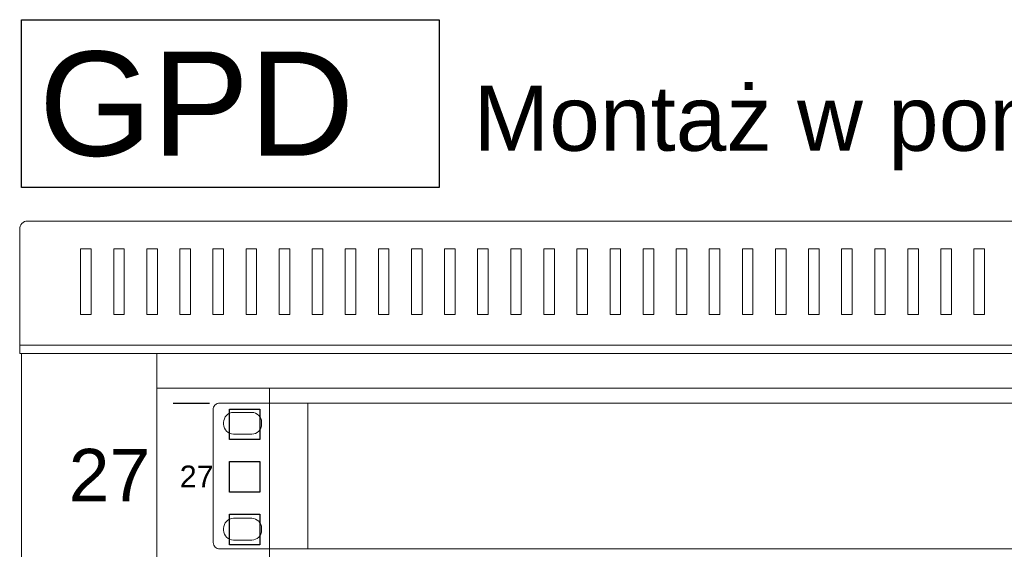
# Model space of a CAD drawing. Header units: millimetres. Extents: x 83969 to 164243, y -22860 to 4849.
# Tile 104 of 116: x 163430 to 163449, y -21344 to -21334. Entities that reach past the tile are written whole.
import ezdxf
from ezdxf.enums import TextEntityAlignment as Align

# ---------------------------------------------------------------- set-up
doc = ezdxf.new("R2010")
doc.units = ezdxf.units.MM
doc.layers.get('0').update_dxf_attribs({"color": 251, "lineweight": 0})
for name, color, linetype in [('! GB Opis', 7, 'Continuous'), ('! PT Instalacja niskoprądowa', 1, 'Continuous'), ('! PT Wyposażenie szafy RACK', 7, 'Continuous'), ('00 CCTV IP - MIWI', 10, 'Continuous')]:
    doc.layers.add(name, color=color, linetype=linetype)
for name, color, linetype, lineweight in [('BKT_szafy', 7, 'Continuous', 5), ('BKT_szafy_numeracja', 7, 'Continuous', 5), ('BKT_szafy_numeracja_duza', 7, 'Continuous', 5)]:
    doc.layers.add(name, color=color, linetype=linetype, lineweight=lineweight)
doc.styles.get("Standard").update_dxf_attribs({"font": 'arial.ttf'})

# ---------------------------------------------------------------- blocks, each defined once
blk = doc.blocks.new('1U_szafa')
at = {"layer": '00 CCTV IP - MIWI', "color": 7, "const_width": 0.4}
blk.add_lwpolyline([(9273.94, 2033.95), (9285.04, 2033.95)], dxfattribs=at)
at = {"layer": '00 CCTV IP - MIWI', "color": 7}
for points in [[(9291, 2032.2), (9300.2, 2032.2), (9300.2, 2023), (9291, 2023), (9291, 2032.2)], [(9291, 2016.33), (9300.2, 2016.33), (9300.2, 2007.13), (9291, 2007.13), (9291, 2016.33)], [(9291, 2000.45), (9300.2, 2000.45), (9300.2, 1991.25), (9291, 1991.25), (9291, 2000.45)]]:
    blk.add_lwpolyline(points, dxfattribs=at)
blk = doc.blocks.new('Szafa rack 27U')
at = {"layer": '00 CCTV IP - MIWI'}
blk.add_lwpolyline([(-380.96, 873.03), (-300.79, 873.03), (-300.79, 840.82), (-380.96, 840.82)], close=True, dxfattribs=at)
at = {"layer": 'BKT_szafy'}
blk.add_lwpolyline([(-381.31, 832.83, -0.434201), (-379.81, 834.41), (-1.9, 834.41, -0.414214), (-0.32, 832.83), (-0.32, 832.82)], format="xyb", dxfattribs=at)
for points in [[(-381.31, 832.83), (-381.31, 810.6)], [(-381, 809.01), (-381, 29.85)]]:
    blk.add_lwpolyline(points, dxfattribs=at)
for points in [[(-369.63, 829.06), (-367.6, 829.06), (-367.6, 816.47), (-369.63, 816.47)], [(-363.28, 829.06), (-361.25, 829.06), (-361.25, 816.47), (-363.28, 816.47)], [(-356.93, 829.06), (-354.9, 829.06), (-354.9, 816.47), (-356.93, 816.47)], [(-350.58, 829.06), (-348.55, 829.06), (-348.55, 816.47), (-350.58, 816.47)], [(-344.23, 829.06), (-342.2, 829.06), (-342.2, 816.47), (-344.23, 816.47)], [(-337.88, 829.06), (-335.85, 829.06), (-335.85, 816.47), (-337.88, 816.47)], [(-331.53, 829.06), (-329.5, 829.06), (-329.5, 816.47), (-331.53, 816.47)], [(-325.18, 829.06), (-323.15, 829.06), (-323.15, 816.47), (-325.18, 816.47)], [(-318.83, 829.06), (-316.8, 829.06), (-316.8, 816.47), (-318.83, 816.47)], [(-312.48, 829.06), (-310.45, 829.06), (-310.45, 816.47), (-312.48, 816.47)], [(-306.13, 829.06), (-304.1, 829.06), (-304.1, 816.47), (-306.13, 816.47)], [(-299.78, 829.06), (-297.75, 829.06), (-297.75, 816.47), (-299.78, 816.47)], [(-293.43, 829.06), (-291.4, 829.06), (-291.4, 816.47), (-293.43, 816.47)], [(-287.08, 829.06), (-285.05, 829.06), (-285.05, 816.47), (-287.08, 816.47)], [(-280.73, 829.06), (-278.7, 829.06), (-278.7, 816.47), (-280.73, 816.47)], [(-274.38, 829.06), (-272.35, 829.06), (-272.35, 816.47), (-274.38, 816.47)], [(-268.03, 829.06), (-266, 829.06), (-266, 816.47), (-268.03, 816.47)], [(-261.68, 829.06), (-259.65, 829.06), (-259.65, 816.47), (-261.68, 816.47)], [(-255.33, 829.06), (-253.3, 829.06), (-253.3, 816.47), (-255.33, 816.47)], [(-248.98, 829.06), (-246.95, 829.06), (-246.95, 816.47), (-248.98, 816.47)], [(-242.63, 829.06), (-240.6, 829.06), (-240.6, 816.47), (-242.63, 816.47)], [(-236.28, 829.06), (-234.25, 829.06), (-234.25, 816.47), (-236.28, 816.47)], [(-229.93, 829.06), (-227.9, 829.06), (-227.9, 816.47), (-229.93, 816.47)], [(-223.58, 829.06), (-221.55, 829.06), (-221.55, 816.47), (-223.58, 816.47)], [(-217.23, 829.06), (-215.2, 829.06), (-215.2, 816.47), (-217.23, 816.47)], [(-210.88, 829.06), (-208.85, 829.06), (-208.85, 816.47), (-210.88, 816.47)], [(-204.53, 829.06), (-202.5, 829.06), (-202.5, 816.47), (-204.53, 816.47)], [(-198.18, 829.06), (-196.15, 829.06), (-196.15, 816.47), (-198.18, 816.47)], [(-381.32, 810.6), (-0.32, 810.6), (-0.32, 809.01), (-381.32, 809.01)], [(-26.03, 802.35), (-354.97, 802.35), (-354.97, 809.01), (-26.03, 809.01)], [(-354.97, 802.35), (-333.38, 802.35), (-333.38, 36.51), (-354.97, 36.51)]]:
    blk.add_lwpolyline(points, close=True, dxfattribs=at)
at = {"layer": 'BKT_szafy', "const_width": 0.254}
blk.add_lwpolyline([(-351.89, 799.44), (-344.84, 799.44)], dxfattribs=at)
at = {"layer": 'BKT_szafy', "xscale": 0.635, "yscale": 0.635, "zscale": 0.635}
blk.add_blockref('1U_szafa', (-6240.84, -492.12), dxfattribs=at)
at = {"layer": '! PT Instalacja niskoprądowa'}
blk.add_attdef('NAZWA_SZAFY', text='', height=20, dxfattribs=at).set_placement((-377.65, 856.93), align=Align.MIDDLE_LEFT)
at = {"layer": 'BKT_szafy_numeracja', "insert": (-350.61, 787.5), "char_height": 4.191, "width": 4.445, "attachment_point": 1}
blk.add_mtext('27', dxfattribs=at)
at = {"layer": 'BKT_szafy_numeracja_duza', "insert": (-371.9, 790.7), "char_height": 10.058, "width": 4.445, "attachment_point": 1}
blk.add_mtext('27', dxfattribs=at)
blk = doc.blocks.new('A$7E6A6014D2D5')
at = {"layer": '00 CCTV IP - MIWI', "color": 234, "lineweight": 0}
for points in [[(-3045.3, -279.4), (-3045.3, -279.4), (-3045.3, -279.4), (-3045.3, -279.4), (3032.9, -279.4), (3032.9, -279.4), (3032.9, -279.4, 0.41425), (3058.3, -254), (3058.3, -254), (3058.3, 254, 0.414021), (3032.9, 279.4), (3032.9, 279.4), (-3045.3, 279.4, 0.457803), (-3070.7, 254), (-3070.7, 254), (-3070.7, -255.3, 0.414214), (-3045.3, -279.4), (-3045.3, -279.4)], [(-2992.6, 244.5), (-2992.6, 244.5), (-2922.8, 244.5, -0.401538), (-2884.7, 206.4), (-2884.7, 206.4), (-2884.7, 198.8, -0.401538), (-2922.8, 160.7), (-2922.8, 160.7), (-2992.6, 160.7, -0.401538), (-3030.7, 198.8), (-3030.7, 198.8), (-3030.7, 205.1, -0.409645), (-2992.6, 244.5), (-2992.6, 244.5)], [(-2992.6, -161.9), (-2992.6, -161.9), (-2922.8, -161.9, -0.401538), (-2884.7, -200), (-2884.7, -200), (-2884.7, -207.6, -0.401538), (-2922.8, -245.7), (-2922.8, -245.7), (-2992.6, -245.7, -0.401538), (-3030.7, -207.6), (-3030.7, -207.6), (-3030.7, -201.3, -0.409645), (-2992.6, -161.9), (-2992.6, -161.9)]]:
    blk.add_lwpolyline(points, format="xyb", dxfattribs=at)
blk.add_lwpolyline([(-2706.9, -279.4), (2706.9, -279.4), (2706.9, 279.4), (-2706.9, 279.4)], close=True, dxfattribs=at)

msp = doc.modelspace()

# ---------------------------------------------------------------- block references
at = {"layer": '! PT Wyposażenie szafy RACK', "color": 7, "xscale": 0.1, "yscale": 0.1, "zscale": 0.1}
msp.add_blockref('Szafa rack 27U', (163467.983, -21420.942), dxfattribs=at).add_auto_attribs({'NAZWA_SZAFY': 'GPD'})
at = {"xscale": 0.005000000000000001, "yscale": 0.005000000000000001, "zscale": 0.005000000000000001}
msp.add_blockref('A$7E6A6014D2D5', (163448.918, -21342.394), dxfattribs=at)

# ---------------------------------------------------------------- texts
at = {"layer": '! GB Opis', "insert": (163438.56, -21334.903), "char_height": 1.25, "width": 45.12835, "attachment_point": 1}
msp.add_mtext('Montaż w pom. nr 0.14 (Serwerownia)', dxfattribs=at)

doc.saveas('drawing.dxf')
